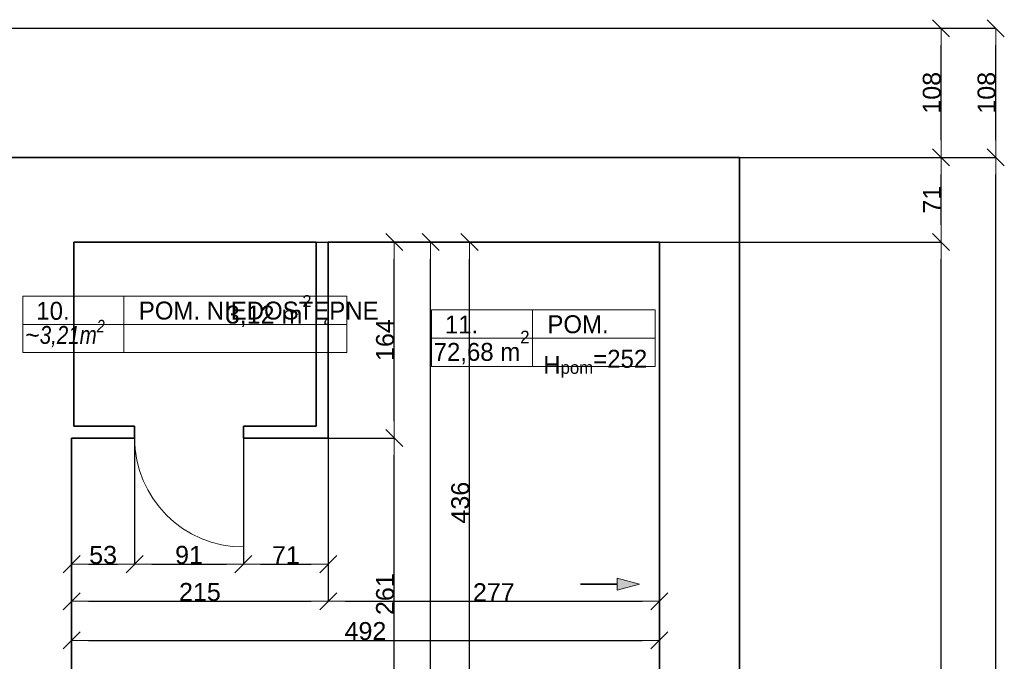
# Model space of a CAD drawing. Header units: metres. Extents: x 7506757 to 756746378, y 5735207 to 582114514.
# Tile 105 of 256: x 7708283 to 7716522, y 5804753 to 5810119. Entities that reach past the tile are written whole.
import ezdxf

# ---------------------------------------------------------------- set-up
doc = ezdxf.new("R2010")
doc.units = ezdxf.units.M
doc.header["$MEASUREMENT"] = 0
doc.header["$PDMODE"] = 2
doc.layers.get('0').update_dxf_attribs({"color": 250, "linetype": 'CONTINUOUS', "lineweight": 100, "plot": 0})
doc.layers.get('Defpoints').update_dxf_attribs({"linetype": 'CONTINUOUS'})
for name, color, linetype, lineweight in [('2D - Ogolne1', 7, 'CONTINUOUS', 13), ('2D - Ogolne46', 7, 'CONTINUOUS', 18), ('M_OCIANA1', 7, 'CONTINUOUS', 13), ('M_OCIANA141', 7, 'CONTINUOUS', 0), ('M_OCIANA6', 5, 'CONTINUOUS', 35), ('M_OPISY141', 7, 'CONTINUOUS', 0), ('opis1', 7, 'CONTINUOUS', 13)]:
    doc.layers.add(name, color=color, linetype=linetype, lineweight=lineweight)
doc.layers.add('M_OCIANA', color=7, linetype='CONTINUOUS')
doc.layers.add('PWYMIAR', color=7, linetype='CONTINUOUS')
doc.styles.add('GENERATED_STYLE_1', font='arial.ttf')
doc.styles.add('GENERATED_STYLE_2', font='txt')
doc.dimstyles.new('GENERATED_STYLE__1', dxfattribs={"dimtxt": 150, "dimasz": 142.5, "dimexe": 0.18, "dimexo": 0, "dimgap": 0.09, "dimtad": 1, "dimdec": 0, "dimlfac": 0.1, "dimzin": 0, "dimdsep": 46, "dimtxsty": 'GENERATED_STYLE_1', "dimblk": 'ARROWHEAD_6', "dimblk1": 'ARROWHEAD_6', "dimblk2": 'ARROWHEAD_6', "dimcen": 0.09, "dimclrd": 251, "dimclre": 251, "dimclrt": 7, "dimazin": 0, "dimtfac": 1, "dimtdec": 4, "dimtmove": 0, "dimatfit": 3, "dimfxl": 0, "dimtolj": 1, "dimtzin": 0, "dimarcsym": 0})
doc.dimstyles.new('GENERATED_STYLE__2', dxfattribs={"dimtxt": 150, "dimasz": 142.5, "dimexe": 0.18, "dimexo": 0, "dimgap": 0.09, "dimtad": 1, "dimtih": 1, "dimtoh": 1, "dimdec": 0, "dimlfac": 0.1, "dimzin": 0, "dimdsep": 46, "dimtxsty": 'GENERATED_STYLE_1', "dimblk": 'ARROWHEAD_6', "dimblk1": 'ARROWHEAD_6', "dimblk2": 'ARROWHEAD_6', "dimcen": 0.09, "dimclrd": 251, "dimclre": 251, "dimclrt": 7, "dimazin": 0, "dimtfac": 1, "dimtdec": 4, "dimtmove": 0, "dimatfit": 3, "dimfxl": 0, "dimtolj": 1, "dimtzin": 0, "dimarcsym": 0})
doc.dimstyles.new('GENERATED_STYLE__3', dxfattribs={"dimtxt": 150, "dimasz": 142.5, "dimexe": 0.18, "dimexo": 0, "dimgap": 0.09, "dimtad": 1, "dimdec": 0, "dimlfac": 0.1, "dimzin": 0, "dimdsep": 46, "dimtxsty": 'GENERATED_STYLE_1', "dimblk": 'ARROWHEAD_6', "dimblk1": 'ARROWHEAD_6', "dimblk2": 'ARROWHEAD_6', "dimcen": 0.09, "dimclrd": 251, "dimclre": 251, "dimclrt": 7, "dimazin": 0, "dimtfac": 1, "dimtdec": 4, "dimtmove": 2, "dimatfit": 3, "dimfxl": 0, "dimtolj": 1, "dimtzin": 0, "dimarcsym": 0})
doc.dimstyles.new('GENERATED_STYLE__4', dxfattribs={"dimtxt": 150, "dimasz": 142.5, "dimexe": 0.18, "dimexo": 0, "dimgap": 0.09, "dimtad": 1, "dimtih": 1, "dimtoh": 1, "dimdec": 0, "dimlfac": 0.1, "dimzin": 0, "dimdsep": 46, "dimtxsty": 'GENERATED_STYLE_1', "dimblk": 'ARROWHEAD_6', "dimblk1": 'ARROWHEAD_6', "dimblk2": 'ARROWHEAD_6', "dimcen": 0.09, "dimclrd": 251, "dimclre": 251, "dimclrt": 7, "dimazin": 0, "dimtfac": 1, "dimtdec": 4, "dimtmove": 2, "dimatfit": 3, "dimfxl": 0, "dimtolj": 1, "dimtzin": 0, "dimarcsym": 0})

# ---------------------------------------------------------------- blocks, each defined once
blk = doc.blocks.new('Linia_24', base_point=(615794.6, 254419.2))
at = {"layer": 'M_OCIANA1', "linetype": 'Continuous'}
blk.add_hatch(color=256, dxfattribs=at).paths.add_polyline_path([(616289.3, 254419.2), (616102.7, 254369.2), (616102.7, 254469.2)], flags=0)
for p, q in [((616289.3, 254419.2), (616102.7, 254469.2)), ((616102.7, 254369.2), (616102.7, 254469.2)), ((616289.3, 254419.2), (616102.7, 254369.2))]:
    blk.add_line(p, q, dxfattribs=at)
at = {"layer": 'M_OCIANA6', "linetype": 'Continuous'}
blk.add_line((615794.6, 254419.2), (616102.7, 254419.2), dxfattribs=at)
blk = doc.blocks.new('ARROWHEAD_6')
at = {"color": 0, "linetype": 'Continuous', "lineweight": 0}
for p, q in [((0, 0), (-1, 0)), ((-0.5, -0.5), (0.5, 0.5))]:
    blk.add_line(p, q, dxfattribs=at)
blk = doc.blocks.new('*D5638')
at = {"layer": 'Defpoints', "color": 0, "linetype": 'Continuous', "transparency": 16777216}
for p in [(7708716.9, 5806619.4), (7710864.7, 5806619.4), (7710864.7, 5805255.5)]:
    blk.add_point(p, dxfattribs=at)
at = {"layer": 'PWYMIAR', "color": 251, "linetype": 'Continuous', "lineweight": -2, "transparency": 16777216}
for p, q in [((7708716.9, 5806619.4), (7708716.9, 5805255.3)), ((7710864.7, 5806619.4), (7710864.7, 5805255.3)), ((7708859.4, 5805255.5), (7710722.2, 5805255.5))]:
    blk.add_line(p, q, dxfattribs=at)
at = {"layer": 'PWYMIAR', "color": 251, "linetype": 'Continuous', "lineweight": -2, "transparency": 16777216, "xscale": 142.5, "yscale": 142.5, "zscale": 142.5, "rotation": 180}
blk.add_blockref('ARROWHEAD_6', (7708716.9, 5805255.5), dxfattribs=at)
at = {"layer": 'PWYMIAR', "color": 251, "linetype": 'Continuous', "lineweight": -2, "transparency": 16777216, "xscale": 142.5, "yscale": 142.5, "zscale": 142.5}
blk.add_blockref('ARROWHEAD_6', (7710864.7, 5805255.5), dxfattribs=at)
at = {"layer": 'PWYMIAR', "color": 7, "linetype": 'Continuous', "lineweight": 13, "transparency": 16777216, "insert": (7709790.8, 5805332.1), "char_height": 150, "attachment_point": 5, "style": 'GENERATED_STYLE_1'}
blk.add_mtext('\\A1;215', dxfattribs=at)
blk = doc.blocks.new('*D5639')
at = {"layer": 'Defpoints', "color": 0, "linetype": 'Continuous', "transparency": 16777216}
for p in [(7713635.1, 5808259.4), (7710864.7, 5806619.4), (7713635.1, 5805255.5)]:
    blk.add_point(p, dxfattribs=at)
at = {"layer": 'PWYMIAR', "color": 251, "linetype": 'Continuous', "lineweight": -2, "transparency": 16777216}
for p, q in [((7713635.1, 5808259.4), (7713635.1, 5805255.3)), ((7710864.7, 5806619.4), (7710864.7, 5805255.3)), ((7711007.2, 5805255.5), (7713492.6, 5805255.5))]:
    blk.add_line(p, q, dxfattribs=at)
at = {"layer": 'PWYMIAR', "color": 251, "linetype": 'Continuous', "lineweight": -2, "transparency": 16777216, "xscale": 142.5, "yscale": 142.5, "zscale": 142.5, "rotation": 180}
blk.add_blockref('ARROWHEAD_6', (7710864.7, 5805255.5), dxfattribs=at)
at = {"layer": 'PWYMIAR', "color": 251, "linetype": 'Continuous', "lineweight": -2, "transparency": 16777216, "xscale": 142.5, "yscale": 142.5, "zscale": 142.5}
blk.add_blockref('ARROWHEAD_6', (7713635.1, 5805255.5), dxfattribs=at)
at = {"layer": 'PWYMIAR', "color": 7, "linetype": 'Continuous', "lineweight": 13, "transparency": 16777216, "insert": (7712249.9, 5805330.9), "char_height": 150, "attachment_point": 5, "style": 'GENERATED_STYLE_1'}
blk.add_mtext('\\A1;277', dxfattribs=at)
blk = doc.blocks.new('*D5647')
at = {"layer": 'Defpoints', "color": 0, "linetype": 'Continuous', "transparency": 16777216}
for p in [(7710864.7, 5806619.4), (7711417.2, 5806619.4), (7708716.9, 5804009.5)]:
    blk.add_point(p, dxfattribs=at)
at = {"layer": 'PWYMIAR', "color": 251, "linetype": 'Continuous', "lineweight": -2, "transparency": 16777216}
for p, q in [((7710864.7, 5806619.4), (7711417.4, 5806619.4)), ((7711417.2, 5804152), (7711417.2, 5806476.9)), ((7708716.9, 5804009.5), (7711417.4, 5804009.5))]:
    blk.add_line(p, q, dxfattribs=at)
at = {"layer": 'PWYMIAR', "color": 251, "linetype": 'Continuous', "lineweight": -2, "transparency": 16777216, "xscale": 142.5, "yscale": 142.5, "zscale": 142.5}
for p, rotation in [((7711417.2, 5806619.4), 90), ((7711417.2, 5804009.5), 270)]:
    blk.add_blockref('ARROWHEAD_6', p, dxfattribs=dict(at, rotation=rotation))
at = {"layer": 'PWYMIAR', "color": 7, "linetype": 'Continuous', "lineweight": 13, "transparency": 16777216, "insert": (7711340.5, 5805314.4), "char_height": 150, "attachment_point": 5, "rotation": 90, "style": 'GENERATED_STYLE_1'}
blk.add_mtext('\\A1;261', dxfattribs=at)
blk = doc.blocks.new('*D5648')
at = {"layer": 'Defpoints', "color": 0, "linetype": 'Continuous', "transparency": 16777216}
for p in [(7710864.7, 5808259.4), (7711417.2, 5808259.4), (7710864.7, 5806619.4)]:
    blk.add_point(p, dxfattribs=at)
at = {"layer": 'PWYMIAR', "color": 251, "linetype": 'Continuous', "lineweight": -2, "transparency": 16777216}
for p, q in [((7710864.7, 5808259.4), (7711417.4, 5808259.4)), ((7711417.2, 5806761.9), (7711417.2, 5808116.9)), ((7710864.7, 5806619.4), (7711417.4, 5806619.4))]:
    blk.add_line(p, q, dxfattribs=at)
at = {"layer": 'PWYMIAR', "color": 251, "linetype": 'Continuous', "lineweight": -2, "transparency": 16777216, "xscale": 142.5, "yscale": 142.5, "zscale": 142.5}
for p, rotation in [((7711417.2, 5808259.4), 90), ((7711417.2, 5806619.4), 270)]:
    blk.add_blockref('ARROWHEAD_6', p, dxfattribs=dict(at, rotation=rotation))
at = {"layer": 'PWYMIAR', "color": 7, "linetype": 'Continuous', "lineweight": 13, "transparency": 16777216, "insert": (7711340.5, 5807439.4), "char_height": 150, "attachment_point": 5, "rotation": 90, "style": 'GENERATED_STYLE_1'}
blk.add_mtext('\\A1;164', dxfattribs=at)
blk = doc.blocks.new('*D5649')
at = {"layer": 'Defpoints', "color": 0, "linetype": 'Continuous', "transparency": 16777216}
for p in [(7711721.4, 5808259.4), (7713635.1, 5808259.4), (7713636.9, 5792519.4)]:
    blk.add_point(p, dxfattribs=at)
at = {"layer": 'PWYMIAR', "color": 251, "linetype": 'Continuous', "lineweight": -2, "transparency": 16777216}
for p, q in [((7713635.1, 5808259.4), (7711721.2, 5808259.4)), ((7711721.4, 5792661.9), (7711721.4, 5808116.9)), ((7713636.9, 5792519.4), (7711721.2, 5792519.4))]:
    blk.add_line(p, q, dxfattribs=at)
at = {"layer": 'PWYMIAR', "color": 251, "linetype": 'Continuous', "lineweight": -2, "transparency": 16777216, "xscale": 142.5, "yscale": 142.5, "zscale": 142.5}
for p, rotation in [((7711721.4, 5808259.4), 90), ((7711721.4, 5792519.4), 270)]:
    blk.add_blockref('ARROWHEAD_6', p, dxfattribs=dict(at, rotation=rotation))
at = {"layer": 'PWYMIAR', "color": 7, "linetype": 'Continuous', "lineweight": 13, "transparency": 16777216, "insert": (7711644.7, 5800389.4), "char_height": 150, "attachment_point": 5, "rotation": 90, "style": 'GENERATED_STYLE_1'}
blk.add_mtext('\\A1;1574', dxfattribs=at)
blk = doc.blocks.new('*D5658')
at = {"layer": 'Defpoints', "color": 0, "linetype": 'Continuous', "transparency": 16777216}
for p in [(7712046.7, 5808259.4), (7713635.1, 5808259.4), (7713635.1, 5803899.6)]:
    blk.add_point(p, dxfattribs=at)
at = {"layer": 'PWYMIAR', "color": 251, "linetype": 'Continuous', "lineweight": -2, "transparency": 16777216}
for p, q in [((7713635.1, 5808259.4), (7712046.5, 5808259.4)), ((7712046.7, 5804042.1), (7712046.7, 5808116.9)), ((7713635.1, 5803899.6), (7712046.5, 5803899.6))]:
    blk.add_line(p, q, dxfattribs=at)
at = {"layer": 'PWYMIAR', "color": 251, "linetype": 'Continuous', "lineweight": -2, "transparency": 16777216, "xscale": 142.5, "yscale": 142.5, "zscale": 142.5}
for p, rotation in [((7712046.7, 5808259.4), 90), ((7712046.7, 5803899.6), 270)]:
    blk.add_blockref('ARROWHEAD_6', p, dxfattribs=dict(at, rotation=rotation))
at = {"layer": 'PWYMIAR', "color": 7, "linetype": 'Continuous', "lineweight": 13, "transparency": 16777216, "insert": (7711970, 5806079.5), "char_height": 150, "attachment_point": 5, "rotation": 90, "style": 'GENERATED_STYLE_1'}
blk.add_mtext('\\A1;436', dxfattribs=at)
blk = doc.blocks.new('*D5674')
at = {"layer": 'Defpoints', "color": 0, "linetype": 'Continuous', "transparency": 16777216}
for p in [(7708716.9, 5806619.4), (7709244.7, 5806619.4), (7709244.7, 5805565.2)]:
    blk.add_point(p, dxfattribs=at)
at = {"layer": 'PWYMIAR', "color": 251, "linetype": 'Continuous', "lineweight": -2, "transparency": 16777216}
for p, q in [((7708716.9, 5806619.4), (7708716.9, 5805565)), ((7709244.7, 5806619.4), (7709244.7, 5805565)), ((7708859.4, 5805565.2), (7709102.2, 5805565.2))]:
    blk.add_line(p, q, dxfattribs=at)
at = {"layer": 'PWYMIAR', "color": 251, "linetype": 'Continuous', "lineweight": -2, "transparency": 16777216, "xscale": 142.5, "yscale": 142.5, "zscale": 142.5, "rotation": 180}
blk.add_blockref('ARROWHEAD_6', (7708716.9, 5805565.2), dxfattribs=at)
at = {"layer": 'PWYMIAR', "color": 251, "linetype": 'Continuous', "lineweight": -2, "transparency": 16777216, "xscale": 142.5, "yscale": 142.5, "zscale": 142.5}
blk.add_blockref('ARROWHEAD_6', (7709244.7, 5805565.2), dxfattribs=at)
at = {"layer": 'PWYMIAR', "color": 7, "linetype": 'Continuous', "lineweight": 13, "transparency": 16777216, "insert": (7708980.8, 5805641.9), "char_height": 150, "attachment_point": 5, "style": 'GENERATED_STYLE_1'}
blk.add_mtext('\\A1;53', dxfattribs=at)
blk = doc.blocks.new('*D5675')
at = {"layer": 'Defpoints', "color": 0, "linetype": 'Continuous', "transparency": 16777216}
for p in [(7709244.7, 5806619.4), (7710154.7, 5806619.4), (7710154.7, 5805565.2)]:
    blk.add_point(p, dxfattribs=at)
at = {"layer": 'PWYMIAR', "color": 251, "linetype": 'Continuous', "lineweight": -2, "transparency": 16777216}
for p, q in [((7709244.7, 5806619.4), (7709244.7, 5805565)), ((7710154.7, 5806619.4), (7710154.7, 5805565)), ((7709387.2, 5805565.2), (7710012.2, 5805565.2))]:
    blk.add_line(p, q, dxfattribs=at)
at = {"layer": 'PWYMIAR', "color": 251, "linetype": 'Continuous', "lineweight": -2, "transparency": 16777216, "xscale": 142.5, "yscale": 142.5, "zscale": 142.5, "rotation": 180}
blk.add_blockref('ARROWHEAD_6', (7709244.7, 5805565.2), dxfattribs=at)
at = {"layer": 'PWYMIAR', "color": 251, "linetype": 'Continuous', "lineweight": -2, "transparency": 16777216, "xscale": 142.5, "yscale": 142.5, "zscale": 142.5}
blk.add_blockref('ARROWHEAD_6', (7710154.7, 5805565.2), dxfattribs=at)
at = {"layer": 'PWYMIAR', "color": 7, "linetype": 'Continuous', "lineweight": 13, "transparency": 16777216, "insert": (7709699.7, 5805641.9), "char_height": 150, "attachment_point": 5, "style": 'GENERATED_STYLE_1'}
blk.add_mtext('\\A1;91', dxfattribs=at)
blk = doc.blocks.new('*D5676')
at = {"layer": 'Defpoints', "color": 0, "linetype": 'Continuous', "transparency": 16777216}
for p in [(7710154.7, 5806619.4), (7710864.7, 5806619.4), (7710864.7, 5805565.2)]:
    blk.add_point(p, dxfattribs=at)
at = {"layer": 'PWYMIAR', "color": 251, "linetype": 'Continuous', "lineweight": -2, "transparency": 16777216}
for p, q in [((7710154.7, 5806619.4), (7710154.7, 5805565)), ((7710864.7, 5806619.4), (7710864.7, 5805565)), ((7710297.2, 5805565.2), (7710722.2, 5805565.2))]:
    blk.add_line(p, q, dxfattribs=at)
at = {"layer": 'PWYMIAR', "color": 251, "linetype": 'Continuous', "lineweight": -2, "transparency": 16777216, "xscale": 142.5, "yscale": 142.5, "zscale": 142.5, "rotation": 180}
blk.add_blockref('ARROWHEAD_6', (7710154.7, 5805565.2), dxfattribs=at)
at = {"layer": 'PWYMIAR', "color": 251, "linetype": 'Continuous', "lineweight": -2, "transparency": 16777216, "xscale": 142.5, "yscale": 142.5, "zscale": 142.5}
blk.add_blockref('ARROWHEAD_6', (7710864.7, 5805565.2), dxfattribs=at)
at = {"layer": 'PWYMIAR', "color": 7, "linetype": 'Continuous', "lineweight": 13, "transparency": 16777216, "insert": (7710509.7, 5805640.6), "char_height": 150, "attachment_point": 5, "style": 'GENERATED_STYLE_1'}
blk.add_mtext('\\A1;71', dxfattribs=at)
blk = doc.blocks.new('*D5724')
at = {"layer": 'Defpoints', "color": 0, "linetype": 'Continuous', "transparency": 16777216}
for p in [(7713635.1, 5808259.4), (7708716.9, 5806619.4), (7713635.1, 5804928.1)]:
    blk.add_point(p, dxfattribs=at)
at = {"layer": 'PWYMIAR', "color": 251, "linetype": 'Continuous', "lineweight": -2, "transparency": 16777216}
for p, q in [((7713635.1, 5808259.4), (7713635.1, 5804928)), ((7708716.9, 5806619.4), (7708716.9, 5804928)), ((7708859.4, 5804928.1), (7713492.6, 5804928.1))]:
    blk.add_line(p, q, dxfattribs=at)
at = {"layer": 'PWYMIAR', "color": 251, "linetype": 'Continuous', "lineweight": -2, "transparency": 16777216, "xscale": 142.5, "yscale": 142.5, "zscale": 142.5, "rotation": 180}
blk.add_blockref('ARROWHEAD_6', (7708716.9, 5804928.1), dxfattribs=at)
at = {"layer": 'PWYMIAR', "color": 251, "linetype": 'Continuous', "lineweight": -2, "transparency": 16777216, "xscale": 142.5, "yscale": 142.5, "zscale": 142.5}
blk.add_blockref('ARROWHEAD_6', (7713635.1, 5804928.1), dxfattribs=at)
at = {"layer": 'PWYMIAR', "color": 7, "linetype": 'Continuous', "lineweight": 13, "transparency": 16777216, "insert": (7711176, 5805004.8), "char_height": 150, "attachment_point": 5, "style": 'GENERATED_STYLE_1'}
blk.add_mtext('\\A1;492', dxfattribs=at)
blk = doc.blocks.new('*D5746')
at = {"layer": 'Defpoints', "color": 0, "linetype": 'Continuous', "transparency": 16777216}
for p in [(7708736.9, 5808259.4), (7715992.2, 5808259.4), (7710586.9, 5794336.9)]:
    blk.add_point(p, dxfattribs=at)
at = {"layer": 'PWYMIAR', "color": 251, "linetype": 'Continuous', "lineweight": -2, "transparency": 16777216}
for p, q in [((7708736.9, 5808259.4), (7715992.4, 5808259.4)), ((7715992.2, 5794479.4), (7715992.2, 5808116.9)), ((7710586.9, 5794336.9), (7715992.4, 5794336.9))]:
    blk.add_line(p, q, dxfattribs=at)
at = {"layer": 'PWYMIAR', "color": 251, "linetype": 'Continuous', "lineweight": -2, "transparency": 16777216, "xscale": 142.5, "yscale": 142.5, "zscale": 142.5}
for p, rotation in [((7715992.2, 5808259.4), 90), ((7715992.2, 5794336.9), 270)]:
    blk.add_blockref('ARROWHEAD_6', p, dxfattribs=dict(at, rotation=rotation))
at = {"layer": 'PWYMIAR', "color": 7, "linetype": 'Continuous', "lineweight": 13, "transparency": 16777216, "insert": (7715915.5, 5801298.1), "char_height": 150, "attachment_point": 5, "rotation": 90, "style": 'GENERATED_STYLE_1'}
blk.add_mtext('\\A1;1392', dxfattribs=at)
blk = doc.blocks.new('*D5747')
at = {"layer": 'Defpoints', "color": 0, "linetype": 'Continuous', "transparency": 16777216}
for p in [(7707964.6, 5808967.5), (7715992.2, 5808967.5), (7708736.9, 5808259.4)]:
    blk.add_point(p, dxfattribs=at)
at = {"layer": 'PWYMIAR', "color": 251, "linetype": 'Continuous', "lineweight": -2, "transparency": 16777216}
for p, q in [((7707964.6, 5808967.5), (7715992.4, 5808967.5)), ((7715992.2, 5808401.9), (7715992.2, 5808825)), ((7708736.9, 5808259.4), (7715992.4, 5808259.4))]:
    blk.add_line(p, q, dxfattribs=at)
at = {"layer": 'PWYMIAR', "color": 251, "linetype": 'Continuous', "lineweight": -2, "transparency": 16777216, "xscale": 142.5, "yscale": 142.5, "zscale": 142.5}
for p, rotation in [((7715992.2, 5808967.5), 90), ((7715992.2, 5808259.4), 270)]:
    blk.add_blockref('ARROWHEAD_6', p, dxfattribs=dict(at, rotation=rotation))
at = {"layer": 'PWYMIAR', "color": 7, "linetype": 'Continuous', "lineweight": 13, "transparency": 16777216, "insert": (7715916.8, 5808613.4), "char_height": 150, "attachment_point": 5, "rotation": 90, "style": 'GENERATED_STYLE_1'}
blk.add_mtext('\\A1;71', dxfattribs=at)
blk = doc.blocks.new('*D5748')
at = {"layer": 'Defpoints', "color": 0, "linetype": 'Continuous', "transparency": 16777216}
for p in [(7706314.6, 5810047.5), (7715992.2, 5810047.5), (7707964.6, 5808967.5)]:
    blk.add_point(p, dxfattribs=at)
at = {"layer": 'PWYMIAR', "color": 251, "linetype": 'Continuous', "lineweight": -2, "transparency": 16777216}
for p, q in [((7706314.6, 5810047.5), (7715992.4, 5810047.5)), ((7715992.2, 5809110), (7715992.2, 5809905)), ((7707964.6, 5808967.5), (7715992.4, 5808967.5))]:
    blk.add_line(p, q, dxfattribs=at)
at = {"layer": 'PWYMIAR', "color": 251, "linetype": 'Continuous', "lineweight": -2, "transparency": 16777216, "xscale": 142.5, "yscale": 142.5, "zscale": 142.5}
for p, rotation in [((7715992.2, 5810047.5), 90), ((7715992.2, 5808967.5), 270)]:
    blk.add_blockref('ARROWHEAD_6', p, dxfattribs=dict(at, rotation=rotation))
at = {"layer": 'PWYMIAR', "color": 7, "linetype": 'Continuous', "lineweight": 13, "transparency": 16777216, "insert": (7715915.5, 5809507.5), "char_height": 150, "attachment_point": 5, "rotation": 90, "style": 'GENERATED_STYLE_1'}
blk.add_mtext('\\A1;108', dxfattribs=at)
blk = doc.blocks.new('*D5749')
at = {"layer": 'Defpoints', "color": 0, "linetype": 'Continuous', "transparency": 16777216}
for p in [(7714304.6, 5808967.5), (7716450.6, 5808967.5), (7714304.6, 5791677.5)]:
    blk.add_point(p, dxfattribs=at)
at = {"layer": 'PWYMIAR', "color": 251, "linetype": 'Continuous', "lineweight": -2, "transparency": 16777216}
for p, q in [((7714304.6, 5808967.5), (7716450.8, 5808967.5)), ((7716450.6, 5791820), (7716450.6, 5808825)), ((7714304.6, 5791677.5), (7716450.8, 5791677.5))]:
    blk.add_line(p, q, dxfattribs=at)
at = {"layer": 'PWYMIAR', "color": 251, "linetype": 'Continuous', "lineweight": -2, "transparency": 16777216, "xscale": 142.5, "yscale": 142.5, "zscale": 142.5}
for p, rotation in [((7716450.6, 5808967.5), 90), ((7716450.6, 5791677.5), 270)]:
    blk.add_blockref('ARROWHEAD_6', p, dxfattribs=dict(at, rotation=rotation))
at = {"layer": 'PWYMIAR', "color": 7, "linetype": 'Continuous', "lineweight": 13, "transparency": 16777216, "insert": (7716373.9, 5800322.5), "char_height": 150, "attachment_point": 5, "rotation": 90, "style": 'GENERATED_STYLE_1'}
blk.add_mtext('\\A1;1729', dxfattribs=at)
blk = doc.blocks.new('*D5750')
at = {"layer": 'Defpoints', "color": 0, "linetype": 'Continuous', "transparency": 16777216}
for p in [(7706314.6, 5810047.5), (7716450.6, 5810047.5), (7714304.6, 5808967.5)]:
    blk.add_point(p, dxfattribs=at)
at = {"layer": 'PWYMIAR', "color": 251, "linetype": 'Continuous', "lineweight": -2, "transparency": 16777216}
for p, q in [((7706314.6, 5810047.5), (7716450.8, 5810047.5)), ((7716450.6, 5809110), (7716450.6, 5809905)), ((7714304.6, 5808967.5), (7716450.8, 5808967.5))]:
    blk.add_line(p, q, dxfattribs=at)
at = {"layer": 'PWYMIAR', "color": 251, "linetype": 'Continuous', "lineweight": -2, "transparency": 16777216, "xscale": 142.5, "yscale": 142.5, "zscale": 142.5}
for p, rotation in [((7716450.6, 5810047.5), 90), ((7716450.6, 5808967.5), 270)]:
    blk.add_blockref('ARROWHEAD_6', p, dxfattribs=dict(at, rotation=rotation))
at = {"layer": 'PWYMIAR', "color": 7, "linetype": 'Continuous', "lineweight": 13, "transparency": 16777216, "insert": (7716373.9, 5809507.5), "char_height": 150, "attachment_point": 5, "rotation": 90, "style": 'GENERATED_STYLE_1'}
blk.add_mtext('\\A1;108', dxfattribs=at)

msp = doc.modelspace()

# ---------------------------------------------------------------- linework, layer by layer
at = {"layer": 'M_OCIANA141', "linetype": 'Continuous'}
msp.add_line((7710154.7, 5806619.4), (7710154.7, 5805709.4), dxfattribs=at)
msp.add_arc((7710154.7, 5806619.4), 910, 180, 270, dxfattribs=at)
at = {"layer": 'M_OCIANA6'}
for p, q in [((7714304.6, 5808967.5), (7707964.6, 5808967.5)), ((7714304.6, 5803849.6), (7714304.6, 5808967.5)), ((7708736.9, 5806719.4), (7708736.9, 5808259.4)), ((7710764.7, 5808259.4), (7708736.9, 5808259.4)), ((7710764.7, 5806719.4), (7710764.7, 5808259.4)), ((7708736.9, 5806719.4), (7709244.7, 5806719.4)), ((7709244.7, 5806619.4), (7709244.7, 5806719.4)), ((7710764.7, 5806719.4), (7710154.7, 5806719.4)), ((7710154.7, 5806619.4), (7710154.7, 5806719.4))]:
    msp.add_line(p, q, dxfattribs=at)
at = {"layer": 'M_OCIANA6', "linetype": 'Continuous'}
for p, q in [((7710864.7, 5806619.4), (7710864.7, 5808259.4)), ((7710864.7, 5808259.4), (7713635.1, 5808259.4)), ((7713635.1, 5808259.4), (7713635.1, 5803899.6)), ((7708716.9, 5804009.5), (7708716.9, 5806619.4)), ((7708716.9, 5806619.4), (7709244.7, 5806619.4)), ((7710154.7, 5806619.4), (7710864.7, 5806619.4))]:
    msp.add_line(p, q, dxfattribs=at)
at = {"layer": 'M_OPISY141', "linetype": 'Continuous'}
for p, q in [((7708309.3, 5807334.2), (7708309.3, 5807805.4)), ((7708309.3, 5807805.4), (7711019.3, 5807805.4)), ((7708309.3, 5807334.2), (7708309.3, 5807805.4)), ((7709153.9, 5807805.4), (7709153.9, 5807334.2)), ((7711019.3, 5807334.2), (7711019.3, 5807805.4)), ((7711728.3, 5807690.9), (7713599.3, 5807690.9)), ((7711728.3, 5807219.7), (7711728.3, 5807690.9)), ((7712572.9, 5807690.9), (7712572.9, 5807219.7)), ((7713599.3, 5807690.9), (7713599.3, 5807219.7)), ((7708309.3, 5807569.8), (7711019.3, 5807569.8)), ((7711728.3, 5807455.3), (7713599.3, 5807455.3)), ((7711019.3, 5807334.2), (7708309.3, 5807334.2)), ((7713599.3, 5807219.7), (7711728.3, 5807219.7))]:
    msp.add_line(p, q, dxfattribs=at)

# ---------------------------------------------------------------- block references
at = {"layer": 'M_OCIANA', "color": 5, "linetype": 'Continuous', "lineweight": 35}
msp.add_blockref('Linia_24', (7712974.5, 5805398.4), dxfattribs=at)

# ---------------------------------------------------------------- texts
at = {"layer": '2D - Ogolne1', "linetype": 'Continuous', "insert": (7708327.5, 5807356.3), "char_height": 150, "attachment_point": 7, "style": 'GENERATED_STYLE_1'}
msp.add_mtext('\\A1;{\\fArial|b0|i0|c238|p38;~\\fArial Narrow Europa Środkowa|b0|i1|c0|p34;3,21m\\A1{\\H0.7x;\\S2^  ;}}', dxfattribs=at)
at = {"layer": '2D - Ogolne46', "insert": (7710007.3, 5807549.5), "char_height": 150, "attachment_point": 7, "style": 'GENERATED_STYLE_1'}
msp.add_mtext('{\\fArial|b0|i0|c238|p38;3,12 m{\\H0.66x;\\S2^  ;}}', dxfattribs=at)
at = {"layer": '2D - Ogolne46', "linetype": 'Continuous', "insert": (7711746.5, 5807237.7), "char_height": 150, "attachment_point": 7, "style": 'GENERATED_STYLE_2'}
msp.add_mtext('{72,68 m\\A1{\\H0.7x;\\S2^  ;}}', dxfattribs=at)
at = {"layer": 'opis1', "linetype": 'Continuous', "char_height": 150, "attachment_point": 1, "style": 'GENERATED_STYLE_2'}
for s, insert in [('{10.}', (7708421.8, 5807759.1)), ('{POM. NIEDOSTĘPNE}', (7709279.5, 5807761.1)), ('{11.}', (7711840.8, 5807644.6)), ('{POM.}', (7712698.5, 5807646.6)), ('{H\\A1{\\H0.7x;\\S ^ pom;}=252}', (7712663.8, 5807409))]:
    msp.add_mtext(s, dxfattribs=dict(at, insert=insert))

# ---------------------------------------------------------------- dimensions: what is measured, and where the dimension line sits
at = {"layer": 'PWYMIAR', "color": 251, "linetype": 'Continuous', "lineweight": 13}
for base, p1, p2, dimstyle, picture, middle in [((7715992.2, 5810047.5), (7707964.6, 5808967.5), (7706314.6, 5810047.5), 'GENERATED_STYLE__1', '*D5748', (7715915.5, 5809507.5)), ((7716450.6, 5810047.5), (7714304.6, 5808967.5), (7706314.6, 5810047.5), 'GENERATED_STYLE__1', '*D5750', (7716373.9, 5809507.5)), ((7715992.2, 5808967.5), (7708736.9, 5808259.4), (7707964.6, 5808967.5), 'GENERATED_STYLE__1', '*D5747', (7715916.8, 5808613.4)), ((7716450.6, 5808967.5), (7714304.6, 5791677.5), (7714304.6, 5808967.5), 'GENERATED_STYLE__1', '*D5749', (7716373.9, 5800322.5)), ((7715992.2, 5808259.4), (7710586.9, 5794336.9), (7708736.9, 5808259.4), 'GENERATED_STYLE__1', '*D5746', (7715915.5, 5801298.1)), ((7711417.2, 5808259.4), (7710864.7, 5806619.4), (7710864.7, 5808259.4), 'GENERATED_STYLE__1', '*D5648', (7711340.5, 5807439.4)), ((7711721.4, 5808259.4), (7713636.9, 5792519.4), (7713635.1, 5808259.4), 'GENERATED_STYLE__1', '*D5649', (7711644.7, 5800389.4)), ((7712046.7, 5808259.4), (7713635.1, 5803899.6), (7713635.1, 5808259.4), 'GENERATED_STYLE__3', '*D5658', (7711970, 5806079.5)), ((7711417.2, 5806619.4), (7708716.9, 5804009.5), (7710864.7, 5806619.4), 'GENERATED_STYLE__3', '*D5647', (7711340.5, 5805314.4))]:
    dim = msp.add_linear_dim(base=base, p1=p1, p2=p2, angle=90, dimstyle=dimstyle, dxfattribs=at)
    dim.commit()
    dim.dimension.update_dxf_attribs({"geometry": picture, "text_midpoint": middle})
for base, p1, p2, dimstyle, picture, middle in [((7713635.1, 5804928.1), (7708716.9, 5806619.4), (7713635.1, 5808259.4), 'GENERATED_STYLE__2', '*D5724', (7711176, 5805004.8)), ((7713635.1, 5805255.5), (7710864.7, 5806619.4), (7713635.1, 5808259.4), 'GENERATED_STYLE__4', '*D5639', (7712249.9, 5805330.9)), ((7710864.7, 5805255.5), (7708716.9, 5806619.4), (7710864.7, 5806619.4), 'GENERATED_STYLE__2', '*D5638', (7709790.8, 5805332.1)), ((7709244.7, 5805565.2), (7708716.9, 5806619.4), (7709244.7, 5806619.4), 'GENERATED_STYLE__2', '*D5674', (7708980.8, 5805641.9)), ((7710154.7, 5805565.2), (7709244.7, 5806619.4), (7710154.7, 5806619.4), 'GENERATED_STYLE__2', '*D5675', (7709699.7, 5805641.9)), ((7710864.7, 5805565.2), (7710154.7, 5806619.4), (7710864.7, 5806619.4), 'GENERATED_STYLE__2', '*D5676', (7710509.7, 5805640.6))]:
    dim = msp.add_linear_dim(base=base, p1=p1, p2=p2, dimstyle=dimstyle, dxfattribs=at)
    dim.commit()
    dim.dimension.update_dxf_attribs({"geometry": picture, "text_midpoint": middle})

doc.saveas('drawing.dxf')
